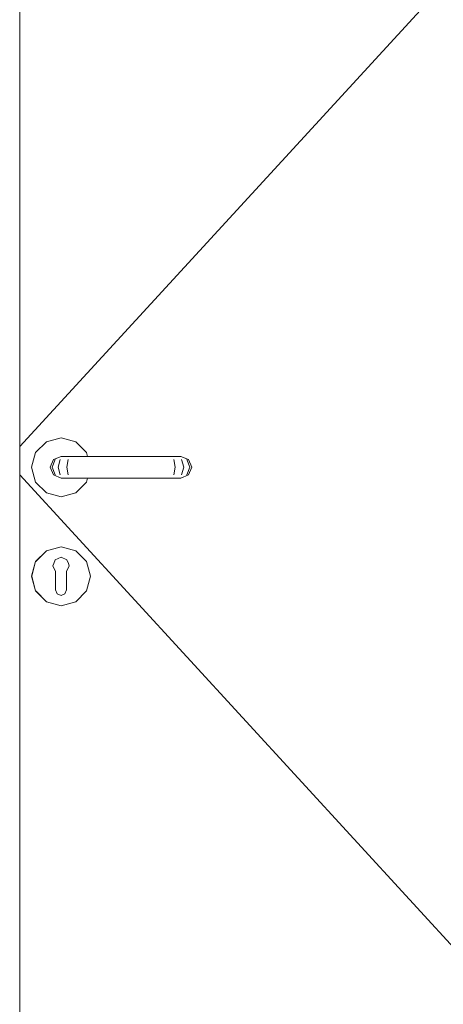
# Model space of a CAD drawing. Header units: millimetres. Extents: x 58537 to 97688, y -8921 to 14216.
# Tile 26 of 189: x 67375 to 67764, y 507 to 1411. Entities that reach past the tile are written whole.
import ezdxf

# ---------------------------------------------------------------- set-up
doc = ezdxf.new("R2010")
doc.units = ezdxf.units.MM
doc.header["$MEASUREMENT"] = 0
doc.linetypes.add('Wipeout_Contour', pattern=[1000, 0, -1000])
for name, color, linetype in [('Nowe_A-Wymiary-Zewnętrzne', 7, 'Continuous'), ('Nowe_A-Ściany-Działowe', 7, 'Continuous'), ('Nowe_Drzwi Archicad', 7, 'Continuous')]:
    doc.layers.add(name, color=color, linetype=linetype)
doc.layers.add('Nowe_A-Wymiary-Zewnętrzne_Nr_pióra__45', color=7, linetype='Continuous', lineweight=15, true_color=0x40a5ff)
doc.layers.add('Nowe_A-Wymiary-Zewnętrzne_Nr_pióra__85', color=7, linetype='Continuous', lineweight=13, true_color=0x80c2ff)
doc.layers.add('Nowe_A-Wymiary-Zewnętrzne_Nr_pióra__46', color=5, linetype='Continuous', lineweight=15)
doc.layers.add('Nowe_Drzwi Archicad_Nr_pióra__3', color=7, linetype='Continuous', lineweight=13)
doc.styles.add('STYL_AUTOMATYCZNY_2', font='arial.ttf')
doc.dimstyles.new('STYL_AUTOMATYCZNY__1', dxfattribs={"dimtxt": 125, "dimasz": 47.5, "dimexe": 0.18, "dimexo": 20, "dimgap": 0, "dimtad": 1, "dimdec": 1, "dimlfac": 0.1, "dimzin": 0, "dimdsep": 46, "dimtxsty": 'STYL_AUTOMATYCZNY_2', "dimblk": 'ARROWHEAD_11', "dimblk1": 'ARROWHEAD_11', "dimblk2": 'ARROWHEAD_11', "dimcen": 0.09, "dimclrd": 256, "dimclre": 256, "dimclrt": 5, "dimadec": 1, "dimazin": 0, "dimtfac": 1, "dimtdec": 4, "dimtmove": 0, "dimatfit": 3, "dimfxl": 0, "dimtolj": 1, "dimtzin": 0, "dimarcsym": 0})

# ---------------------------------------------------------------- blocks, each defined once
blk = doc.blocks.new('ElemPrzekroju_88')
at = {"color": 254, "linetype": 'Wipeout_Contour', "lineweight": 0, "ltscale": 531300.380185}
blk.add_wipeout([(67805.09, 2540), (65240.07, 2540), (65240.07, 12), (65265.07, 12), (65265.07, 0), (67258.07, 0), (67258.07, 2117), (67805.09, 2117)], dxfattribs=at).dxf.layer = 'Nowe_A-Ściany-Działowe'
blk = doc.blocks.new('ElemPrzekroju_89')
at = {"layer": 'Nowe_Drzwi Archicad_Nr_pióra__3', "color": 7, "linetype": 'Continuous', "lineweight": 13}
blk.add_line((67375.07, 0), (67375.07, 2000), dxfattribs=at)
at = {"color": 254, "linetype": 'Wipeout_Contour', "lineweight": 0, "ltscale": 1281000.930602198}
blk.add_wipeout([(67386.07, 1000), (67389.69, 986.5), (67399.57, 976.62), (67413.07, 973), (67426.57, 976.62), (67436.45, 986.5), (67437.39, 990), (67428.07, 990), (67413.07, 990), (67406, 992.93), (67403.07, 1000), (67406, 1007.07), (67413.07, 1010), (67437.39, 1010), (67436.45, 1013.5), (67426.57, 1023.38), (67413.07, 1027), (67399.57, 1023.38), (67389.69, 1013.5)], dxfattribs=at).dxf.layer = 'Nowe_Drzwi Archicad'
at = {"color": 254, "linetype": 'Wipeout_Contour', "lineweight": 0, "ltscale": 404577.586642}
blk.add_wipeout([(67420.54, 909.69), (67418.07, 904.4), (67418.07, 902.89), (67436.37, 913.45), (67426.52, 923.3), (67419.79, 911.64)], dxfattribs=at).dxf.layer = 'Nowe_Drzwi Archicad'
at = {"color": 254, "linetype": 'Wipeout_Contour', "lineweight": 0, "ltscale": 404541.070916}
blk.add_wipeout([(67426.52, 876.7), (67418.07, 891.34), (67418.07, 887.5), (67416.61, 883.96), (67413.07, 882.5), (67413.07, 873.1)], dxfattribs=at).dxf.layer = 'Nowe_Drzwi Archicad'
at = {"layer": 'Nowe_Drzwi Archicad_Nr_pióra__3', "color": 7, "linetype": 'Continuous', "lineweight": 13}
for p, q in [((67775.09, 1454.58), (67375.07, 1019.06)), ((67399.57, 1023.38), (67389.69, 1013.5)), ((67413.07, 1027), (67399.57, 1023.38)), ((67426.57, 1023.38), (67413.07, 1027)), ((67389.69, 1013.5), (67386.07, 1000)), ((67386.07, 1000), (67389.69, 986.5)), ((67389.69, 986.5), (67399.57, 976.62)), ((67399.57, 976.62), (67413.07, 973)), ((67413.07, 973), (67426.57, 976.62))]:
    blk.add_line(p, q, dxfattribs=at)
at = {"color": 254, "linetype": 'Wipeout_Contour', "lineweight": 0, "ltscale": 269670.966547}
blk.add_wipeout([(67413.07, 1010), (67406, 1007.07), (67407.55, 1007.07), (67414.21, 1010)], dxfattribs=at).dxf.layer = 'Nowe_Drzwi Archicad'
at = {"color": 254, "linetype": 'Wipeout_Contour', "lineweight": 0, "ltscale": 269650.843232}
blk.add_wipeout([(67403.07, 1000), (67406, 992.93), (67407.55, 992.93), (67404.79, 1000)], dxfattribs=at).dxf.layer = 'Nowe_Drzwi Archicad'
at = {"color": 254, "linetype": 'Wipeout_Contour', "lineweight": 0, "ltscale": 269736.882642}
blk.add_wipeout([(67418.07, 900), (67439.97, 900), (67436.37, 913.45), (67418.07, 902.89)], dxfattribs=at).dxf.layer = 'Nowe_Drzwi Archicad'
at = {"color": 254, "linetype": 'Wipeout_Contour', "lineweight": 0, "ltscale": 404485.11736}
blk.add_wipeout([(67413.07, 873.1), (67413.07, 882.5), (67409.54, 883.96), (67408.07, 887.5), (67408.07, 891.34), (67399.62, 876.7)], dxfattribs=at).dxf.layer = 'Nowe_Drzwi Archicad'
at = {"color": 254, "linetype": 'Wipeout_Contour', "lineweight": 0, "ltscale": 269651.262792}
blk.add_wipeout([(67406, 1007.07), (67403.07, 1000), (67404.79, 1000), (67407.55, 1007.07)], dxfattribs=at).dxf.layer = 'Nowe_Drzwi Archicad'
at = {"color": 254, "linetype": 'Wipeout_Contour', "lineweight": 0, "ltscale": 269669.953701}
blk.add_wipeout([(67406, 992.93), (67413.07, 990), (67414.21, 990), (67407.55, 992.93)], dxfattribs=at).dxf.layer = 'Nowe_Drzwi Archicad'
at = {"color": 254, "linetype": 'Wipeout_Contour', "lineweight": 0, "ltscale": 269750.937775}
blk.add_wipeout([(67436.45, 913.5), (67426.57, 923.38), (67426.52, 923.3), (67436.37, 913.45)], dxfattribs=at).dxf.layer = 'Nowe_Drzwi Archicad'
at = {"color": 254, "linetype": 'Wipeout_Contour', "lineweight": 0, "ltscale": 269628.40228}
blk.add_wipeout([(67408.07, 897.11), (67389.78, 886.55), (67399.62, 876.7), (67408.07, 891.34)], dxfattribs=at).dxf.layer = 'Nowe_Drzwi Archicad'
at = {"color": 254, "linetype": 'Wipeout_Contour', "lineweight": 0, "ltscale": 269722.962595}
blk.add_wipeout([(67418.07, 891.34), (67426.52, 876.7), (67436.37, 886.55), (67418.07, 897.11)], dxfattribs=at).dxf.layer = 'Nowe_Drzwi Archicad'
at = {"color": 254, "linetype": 'Wipeout_Contour', "lineweight": 0, "ltscale": 269681.617552}
blk.add_wipeout([(67414.21, 1010), (67407.55, 1007.07), (67412.37, 1007.07), (67417.47, 1010)], dxfattribs=at).dxf.layer = 'Nowe_Drzwi Archicad'
at = {"color": 254, "linetype": 'Wipeout_Contour', "lineweight": 0, "ltscale": 269664.344513}
blk.add_wipeout([(67404.79, 1000), (67407.55, 992.93), (67412.37, 992.93), (67410.26, 1000)], dxfattribs=at).dxf.layer = 'Nowe_Drzwi Archicad'
at = {"color": 254, "linetype": 'Wipeout_Contour', "lineweight": 0, "ltscale": 337122.814729}
blk.add_wipeout([(67418.45, 915.14), (67419.79, 911.64), (67426.52, 923.3), (67413.07, 926.9), (67413.07, 917.43)], dxfattribs=at).dxf.layer = 'Nowe_Drzwi Archicad'
at = {"color": 254, "linetype": 'Wipeout_Contour', "lineweight": 0, "ltscale": 269736.467566}
blk.add_wipeout([(67418.07, 897.11), (67436.37, 886.55), (67439.97, 900), (67418.07, 900)], dxfattribs=at).dxf.layer = 'Nowe_Drzwi Archicad'
at = {"color": 254, "linetype": 'Wipeout_Contour', "lineweight": 0, "ltscale": 269701.946177}
blk.add_wipeout([(67413.07, 873), (67426.57, 876.62), (67426.52, 876.7), (67413.07, 873.1)], dxfattribs=at).dxf.layer = 'Nowe_Drzwi Archicad'
at = {"color": 254, "linetype": 'Wipeout_Contour', "lineweight": 0, "ltscale": 269664.764053}
blk.add_wipeout([(67407.55, 1007.07), (67404.79, 1000), (67410.26, 1000), (67412.37, 1007.07)], dxfattribs=at).dxf.layer = 'Nowe_Drzwi Archicad'
at = {"color": 254, "linetype": 'Wipeout_Contour', "lineweight": 0, "ltscale": 269680.604745}
blk.add_wipeout([(67407.55, 992.93), (67414.21, 990), (67417.47, 990), (67412.37, 992.93)], dxfattribs=at).dxf.layer = 'Nowe_Drzwi Archicad'
at = {"color": 254, "linetype": 'Wipeout_Contour', "lineweight": 0, "ltscale": 269704.631151}
blk.add_wipeout([(67426.57, 923.38), (67413.07, 927), (67413.07, 926.9), (67426.52, 923.3)], dxfattribs=at).dxf.layer = 'Nowe_Drzwi Archicad'
at = {"color": 254, "linetype": 'Wipeout_Contour', "lineweight": 0, "ltscale": 269777.254225}
blk.add_wipeout([(67440.07, 900), (67436.45, 913.5), (67436.37, 913.45), (67439.97, 900)], dxfattribs=at).dxf.layer = 'Nowe_Drzwi Archicad'
at = {"color": 254, "linetype": 'Wipeout_Contour', "lineweight": 0, "ltscale": 269748.972581}
blk.add_wipeout([(67426.57, 876.62), (67436.45, 886.5), (67436.37, 886.55), (67426.52, 876.7)], dxfattribs=at).dxf.layer = 'Nowe_Drzwi Archicad'
at = {"color": 254, "linetype": 'Wipeout_Contour', "lineweight": 0, "ltscale": 269648.043327}
blk.add_wipeout([(67399.57, 876.62), (67413.07, 873), (67413.07, 873.1), (67399.62, 876.7)], dxfattribs=at).dxf.layer = 'Nowe_Drzwi Archicad'
at = {"layer": 'Nowe_Drzwi Archicad_Nr_pióra__3', "color": 7, "linetype": 'Continuous', "lineweight": 13}
for p, q in [((67436.45, 913.5), (67426.57, 923.38)), ((67413.07, 873), (67426.57, 876.62))]:
    blk.add_line(p, q, dxfattribs=at)
at = {"color": 254, "linetype": 'Wipeout_Contour', "lineweight": 0, "ltscale": 269701.67593}
blk.add_wipeout([(67417.47, 1010), (67412.37, 1007.07), (67419.57, 1007.07), (67422.33, 1010)], dxfattribs=at).dxf.layer = 'Nowe_Drzwi Archicad'
at = {"color": 254, "linetype": 'Wipeout_Contour', "lineweight": 0, "ltscale": 269689.978878}
blk.add_wipeout([(67410.26, 1000), (67412.37, 992.93), (67419.57, 992.93), (67418.43, 1000)], dxfattribs=at).dxf.layer = 'Nowe_Drzwi Archicad'
at = {"color": 254, "linetype": 'Wipeout_Contour', "lineweight": 0, "ltscale": 337070.527304}
blk.add_wipeout([(67407.7, 915.14), (67413.07, 917.43), (67413.07, 926.9), (67399.62, 923.3), (67406.35, 911.64)], dxfattribs=at).dxf.layer = 'Nowe_Drzwi Archicad'
at = {"color": 254, "linetype": 'Wipeout_Contour', "lineweight": 0, "ltscale": 269776.535044}
blk.add_wipeout([(67436.45, 886.5), (67440.07, 900), (67439.97, 900), (67436.37, 886.55)], dxfattribs=at).dxf.layer = 'Nowe_Drzwi Archicad'
at = {"layer": 'Nowe_Drzwi Archicad_Nr_pióra__3', "color": 7, "linetype": 'Continuous', "lineweight": 13}
for p, q in [((67440.07, 900), (67436.45, 913.5)), ((67436.45, 886.5), (67440.07, 900)), ((67426.57, 876.62), (67436.45, 886.5))]:
    blk.add_line(p, q, dxfattribs=at)
at = {"color": 254, "linetype": 'Wipeout_Contour', "lineweight": 0, "ltscale": 269690.398381}
blk.add_wipeout([(67412.37, 1007.07), (67410.26, 1000), (67418.43, 1000), (67419.57, 1007.07)], dxfattribs=at).dxf.layer = 'Nowe_Drzwi Archicad'
at = {"color": 254, "linetype": 'Wipeout_Contour', "lineweight": 0, "ltscale": 269700.663195}
blk.add_wipeout([(67412.37, 992.93), (67417.47, 990), (67422.33, 990), (67419.57, 992.93)], dxfattribs=at).dxf.layer = 'Nowe_Drzwi Archicad'
at = {"color": 254, "linetype": 'Wipeout_Contour', "lineweight": 0, "ltscale": 269650.7288}
blk.add_wipeout([(67413.07, 927), (67399.57, 923.38), (67399.62, 923.3), (67413.07, 926.9)], dxfattribs=at).dxf.layer = 'Nowe_Drzwi Archicad'
at = {"layer": 'Nowe_Drzwi Archicad_Nr_pióra__3', "color": 7, "linetype": 'Continuous', "lineweight": 13}
for p, q in [((67406, 1007.07), (67403.07, 1000)), ((67407.55, 1007.07), (67404.79, 1000)), ((67413.07, 1010), (67406, 1007.07)), ((67412.37, 1007.07), (67410.26, 1000)), ((67403.07, 1000), (67406, 992.93)), ((67404.79, 1000), (67407.55, 992.93)), ((67410.26, 1000), (67412.37, 992.93)), ((67406, 992.93), (67413.07, 990)), ((67426.57, 923.38), (67413.07, 927))]:
    blk.add_line(p, q, dxfattribs=at)
at = {"color": 254, "linetype": 'Wipeout_Contour', "lineweight": 0, "ltscale": 269727.279845}
blk.add_wipeout([(67422.33, 1010), (67419.57, 1007.07), (67427.38, 1007.07), (67428.07, 1010)], dxfattribs=at).dxf.layer = 'Nowe_Drzwi Archicad'
at = {"color": 254, "linetype": 'Wipeout_Contour', "lineweight": 0, "ltscale": 269721.823285}
blk.add_wipeout([(67418.43, 1000), (67419.57, 992.93), (67427.38, 992.93), (67427.09, 1000)], dxfattribs=at).dxf.layer = 'Nowe_Drzwi Archicad'
at = {"color": 254, "linetype": 'Wipeout_Contour', "lineweight": 0, "ltscale": 404453.11125}
blk.add_wipeout([(67405.6, 909.69), (67406.35, 911.64), (67399.62, 923.3), (67389.78, 913.45), (67408.07, 902.89), (67408.07, 904.4)], dxfattribs=at).dxf.layer = 'Nowe_Drzwi Archicad'
at = {"layer": 'Nowe_Drzwi Archicad_Nr_pióra__3', "color": 7, "linetype": 'Continuous', "lineweight": 13}
blk.add_line((67413.07, 990), (67414.21, 990), dxfattribs=at)
at = {"color": 254, "linetype": 'Wipeout_Contour', "lineweight": 0, "ltscale": 269722.242741}
blk.add_wipeout([(67419.57, 1007.07), (67418.43, 1000), (67427.09, 1000), (67427.38, 1007.07)], dxfattribs=at).dxf.layer = 'Nowe_Drzwi Archicad'
at = {"color": 254, "linetype": 'Wipeout_Contour', "lineweight": 0, "ltscale": 269726.267204}
blk.add_wipeout([(67419.57, 992.93), (67422.33, 990), (67428.07, 990), (67427.38, 992.93)], dxfattribs=at).dxf.layer = 'Nowe_Drzwi Archicad'
at = {"color": 254, "linetype": 'Wipeout_Contour', "lineweight": 0, "ltscale": 269603.686492}
blk.add_wipeout([(67399.57, 923.38), (67389.69, 913.5), (67389.78, 913.45), (67399.62, 923.3)], dxfattribs=at).dxf.layer = 'Nowe_Drzwi Archicad'
at = {"layer": 'Nowe_Drzwi Archicad_Nr_pióra__3', "color": 7, "linetype": 'Continuous', "lineweight": 13}
for p, q in [((67413.07, 1010), (67414.21, 1010)), ((67414.21, 1010), (67417.47, 1010)), ((67417.47, 1010), (67422.33, 1010)), ((67419.57, 1007.07), (67418.43, 1000)), ((67418.43, 1000), (67419.57, 992.93)), ((67414.21, 990), (67417.47, 990)), ((67417.47, 990), (67422.33, 990)), ((67413.07, 927), (67399.57, 923.38))]:
    blk.add_line(p, q, dxfattribs=at)
at = {"color": 254, "linetype": 'Wipeout_Contour', "lineweight": 0, "ltscale": 269902.43887}
blk.add_wipeout([(67428.07, 1010), (67427.38, 1007.07), (67508.77, 1007.07), (67508.07, 1010)], dxfattribs=at).dxf.layer = 'Nowe_Drzwi Archicad'
at = {"color": 254, "linetype": 'Wipeout_Contour', "lineweight": 0, "ltscale": 269901.721805}
blk.add_wipeout([(67427.09, 1000), (67427.38, 992.93), (67508.77, 992.93), (67509.06, 1000)], dxfattribs=at).dxf.layer = 'Nowe_Drzwi Archicad'
at = {"color": 254, "linetype": 'Wipeout_Contour', "lineweight": 0, "ltscale": 269616.172233}
blk.add_wipeout([(67408.07, 902.89), (67389.78, 913.45), (67386.17, 900), (67408.07, 900)], dxfattribs=at).dxf.layer = 'Nowe_Drzwi Archicad'
at = {"layer": 'Nowe_Drzwi Archicad_Nr_pióra__3', "color": 7, "linetype": 'Continuous', "lineweight": 13}
blk.add_line((67436.45, 1013.5), (67426.57, 1023.38), dxfattribs=at)
at = {"color": 254, "linetype": 'Wipeout_Contour', "lineweight": 0, "ltscale": 269902.140984}
blk.add_wipeout([(67427.38, 1007.07), (67427.09, 1000), (67509.06, 1000), (67508.77, 1007.07)], dxfattribs=at).dxf.layer = 'Nowe_Drzwi Archicad'
at = {"color": 254, "linetype": 'Wipeout_Contour', "lineweight": 0, "ltscale": 269901.426884}
blk.add_wipeout([(67427.38, 992.93), (67428.07, 990), (67508.07, 990), (67508.77, 992.93)], dxfattribs=at).dxf.layer = 'Nowe_Drzwi Archicad'
at = {"color": 254, "linetype": 'Wipeout_Contour', "lineweight": 0, "ltscale": 269615.756907}
blk.add_wipeout([(67408.07, 900), (67386.17, 900), (67389.78, 886.55), (67408.07, 897.11)], dxfattribs=at).dxf.layer = 'Nowe_Drzwi Archicad'
at = {"layer": 'Nowe_Drzwi Archicad_Nr_pióra__3', "color": 7, "linetype": 'Continuous', "lineweight": 13}
for p, q in [((67437.39, 1010), (67436.45, 1013.5)), ((67422.33, 1010), (67428.07, 1010)), ((67422.33, 990), (67428.07, 990)), ((67426.57, 976.62), (67436.45, 986.5)), ((67436.45, 986.5), (67437.39, 990))]:
    blk.add_line(p, q, dxfattribs=at)
at = {"color": 254, "linetype": 'Wipeout_Contour', "lineweight": 0, "ltscale": 270077.597932}
blk.add_wipeout([(67508.07, 1010), (67508.77, 1007.07), (67516.57, 1007.07), (67513.81, 1010)], dxfattribs=at).dxf.layer = 'Nowe_Drzwi Archicad'
at = {"color": 254, "linetype": 'Wipeout_Contour', "lineweight": 0, "ltscale": 270081.620362}
blk.add_wipeout([(67509.06, 1000), (67508.77, 992.93), (67516.57, 992.93), (67517.71, 1000)], dxfattribs=at).dxf.layer = 'Nowe_Drzwi Archicad'
at = {"color": 254, "linetype": 'Wipeout_Contour', "lineweight": 0, "ltscale": 269576.107628}
blk.add_wipeout([(67389.69, 913.5), (67386.07, 900), (67386.17, 900), (67389.78, 913.45)], dxfattribs=at).dxf.layer = 'Nowe_Drzwi Archicad'
at = {"color": 254, "linetype": 'Wipeout_Contour', "lineweight": 0, "ltscale": 809028.990317}
blk.add_wipeout([(67405.6, 909.69), (67408.07, 904.4), (67408.07, 887.5), (67409.54, 883.96), (67413.07, 882.5), (67416.61, 883.96), (67418.07, 887.5), (67418.07, 904.4), (67420.54, 909.69), (67418.45, 915.14), (67413.07, 917.43), (67407.7, 915.14)], dxfattribs=at).dxf.layer = 'Nowe_Drzwi Archicad'
at = {"color": 254, "linetype": 'Wipeout_Contour', "lineweight": 0, "ltscale": 269601.720301}
blk.add_wipeout([(67389.69, 886.5), (67399.57, 876.62), (67399.62, 876.7), (67389.78, 886.55)], dxfattribs=at).dxf.layer = 'Nowe_Drzwi Archicad'
at = {"layer": 'Nowe_Drzwi Archicad_Nr_pióra__3', "color": 7, "linetype": 'Continuous', "lineweight": 13}
for p, q in [((67399.57, 923.38), (67389.69, 913.5)), ((67406.35, 911.64), (67407.7, 915.14)), ((67407.7, 915.14), (67413.07, 917.43)), ((67413.07, 917.43), (67418.45, 915.14)), ((67419.79, 911.64), (67418.45, 915.14)), ((67406.35, 911.64), (67405.6, 909.69)), ((67408.07, 904.4), (67405.6, 909.69)), ((67408.07, 902.89), (67408.07, 904.4)), ((67420.54, 909.69), (67418.07, 904.4)), ((67418.07, 904.4), (67418.07, 902.89)), ((67419.79, 911.64), (67420.54, 909.69)), ((67408.07, 902.89), (67408.07, 900)), ((67408.07, 900), (67408.07, 897.11)), ((67408.07, 897.11), (67408.07, 891.34)), ((67418.07, 902.89), (67418.07, 900)), ((67418.07, 900), (67418.07, 897.11)), ((67418.07, 897.11), (67418.07, 891.34)), ((67408.07, 891.34), (67408.07, 887.5)), ((67409.54, 883.96), (67408.07, 887.5)), ((67418.07, 887.5), (67416.61, 883.96)), ((67418.07, 891.34), (67418.07, 887.5)), ((67399.57, 876.62), (67413.07, 873)), ((67413.07, 882.5), (67409.54, 883.96)), ((67416.61, 883.96), (67413.07, 882.5))]:
    blk.add_line(p, q, dxfattribs=at)
at = {"color": 254, "linetype": 'Wipeout_Contour', "lineweight": 0, "ltscale": 270082.039264}
blk.add_wipeout([(67508.77, 1007.07), (67509.06, 1000), (67517.71, 1000), (67516.57, 1007.07)], dxfattribs=at).dxf.layer = 'Nowe_Drzwi Archicad'
at = {"color": 254, "linetype": 'Wipeout_Contour', "lineweight": 0, "ltscale": 270076.5866}
blk.add_wipeout([(67508.77, 992.93), (67508.07, 990), (67513.81, 990), (67516.57, 992.93)], dxfattribs=at).dxf.layer = 'Nowe_Drzwi Archicad'
at = {"color": 254, "linetype": 'Wipeout_Contour', "lineweight": 0, "ltscale": 269575.387948}
blk.add_wipeout([(67386.07, 900), (67389.69, 886.5), (67389.78, 886.55), (67386.17, 900)], dxfattribs=at).dxf.layer = 'Nowe_Drzwi Archicad'
at = {"layer": 'Nowe_Drzwi Archicad_Nr_pióra__3', "color": 7, "linetype": 'Continuous', "lineweight": 13}
for p, q in [((67428.07, 1010), (67508.07, 1010)), ((67428.07, 990), (67508.07, 990)), ((67389.69, 913.5), (67386.07, 900)), ((67386.07, 900), (67389.69, 886.5)), ((67389.69, 886.5), (67399.57, 876.62))]:
    blk.add_line(p, q, dxfattribs=at)
at = {"color": 254, "linetype": 'Wipeout_Contour', "lineweight": 0, "ltscale": 270103.201856}
blk.add_wipeout([(67513.81, 1010), (67516.57, 1007.07), (67523.78, 1007.07), (67518.68, 1010)], dxfattribs=at).dxf.layer = 'Nowe_Drzwi Archicad'
at = {"color": 254, "linetype": 'Wipeout_Contour', "lineweight": 0, "ltscale": 270113.464779}
blk.add_wipeout([(67517.71, 1000), (67516.57, 992.93), (67523.78, 992.93), (67525.89, 1000)], dxfattribs=at).dxf.layer = 'Nowe_Drzwi Archicad'
at = {"color": 254, "linetype": 'Wipeout_Contour', "lineweight": 0, "ltscale": 270113.883634}
blk.add_wipeout([(67516.57, 1007.07), (67517.71, 1000), (67525.89, 1000), (67523.78, 1007.07)], dxfattribs=at).dxf.layer = 'Nowe_Drzwi Archicad'
at = {"color": 254, "linetype": 'Wipeout_Contour', "lineweight": 0, "ltscale": 270102.190617}
blk.add_wipeout([(67516.57, 992.93), (67513.81, 990), (67518.68, 990), (67523.78, 992.93)], dxfattribs=at).dxf.layer = 'Nowe_Drzwi Archicad'
at = {"layer": 'Nowe_Drzwi Archicad_Nr_pióra__3', "color": 7, "linetype": 'Continuous', "lineweight": 13}
for p, q in [((67508.07, 1010), (67513.81, 1010)), ((67508.07, 990), (67513.81, 990))]:
    blk.add_line(p, q, dxfattribs=at)
at = {"color": 254, "linetype": 'Wipeout_Contour', "lineweight": 0, "ltscale": 270123.260241}
blk.add_wipeout([(67518.68, 1010), (67523.78, 1007.07), (67528.59, 1007.07), (67521.93, 1010)], dxfattribs=at).dxf.layer = 'Nowe_Drzwi Archicad'
at = {"color": 254, "linetype": 'Wipeout_Contour', "lineweight": 0, "ltscale": 270139.099156}
blk.add_wipeout([(67525.89, 1000), (67523.78, 992.93), (67528.59, 992.93), (67531.35, 1000)], dxfattribs=at).dxf.layer = 'Nowe_Drzwi Archicad'
at = {"color": 254, "linetype": 'Wipeout_Contour', "lineweight": 0, "ltscale": 270139.517973}
blk.add_wipeout([(67523.78, 1007.07), (67525.89, 1000), (67531.35, 1000), (67528.59, 1007.07)], dxfattribs=at).dxf.layer = 'Nowe_Drzwi Archicad'
at = {"color": 254, "linetype": 'Wipeout_Contour', "lineweight": 0, "ltscale": 270122.249075}
blk.add_wipeout([(67523.78, 992.93), (67518.68, 990), (67521.93, 990), (67528.59, 992.93)], dxfattribs=at).dxf.layer = 'Nowe_Drzwi Archicad'
at = {"color": 254, "linetype": 'Wipeout_Contour', "lineweight": 0, "ltscale": 270133.911252}
blk.add_wipeout([(67521.93, 1010), (67528.59, 1007.07), (67530.14, 1007.07), (67523.07, 1010)], dxfattribs=at).dxf.layer = 'Nowe_Drzwi Archicad'
at = {"color": 254, "linetype": 'Wipeout_Contour', "lineweight": 0, "ltscale": 270152.600444}
blk.add_wipeout([(67531.35, 1000), (67528.59, 992.93), (67530.14, 992.93), (67533.07, 1000)], dxfattribs=at).dxf.layer = 'Nowe_Drzwi Archicad'
at = {"layer": 'Nowe_Drzwi Archicad_Nr_pióra__3', "color": 7, "linetype": 'Continuous', "lineweight": 13}
for p, q in [((67513.81, 1010), (67518.68, 1010)), ((67516.57, 1007.07), (67517.71, 1000)), ((67518.68, 1010), (67521.93, 1010)), ((67521.93, 1010), (67523.07, 1010))]:
    blk.add_line(p, q, dxfattribs=at)
at = {"color": 254, "linetype": 'Wipeout_Contour', "lineweight": 0, "ltscale": 270153.019242}
blk.add_wipeout([(67528.59, 1007.07), (67531.35, 1000), (67533.07, 1000), (67530.14, 1007.07)], dxfattribs=at).dxf.layer = 'Nowe_Drzwi Archicad'
at = {"color": 254, "linetype": 'Wipeout_Contour', "lineweight": 0, "ltscale": 270132.900124}
blk.add_wipeout([(67528.59, 992.93), (67521.93, 990), (67523.07, 990), (67530.14, 992.93)], dxfattribs=at).dxf.layer = 'Nowe_Drzwi Archicad'
at = {"layer": 'Nowe_Drzwi Archicad_Nr_pióra__3', "color": 7, "linetype": 'Continuous', "lineweight": 13}
for p, q in [((67523.07, 1010), (67530.14, 1007.07)), ((67523.78, 1007.07), (67525.89, 1000)), ((67528.59, 1007.07), (67531.35, 1000)), ((67530.14, 1007.07), (67533.07, 1000)), ((67517.71, 1000), (67516.57, 992.93)), ((67525.89, 1000), (67523.78, 992.93)), ((67531.35, 1000), (67528.59, 992.93)), ((67533.07, 1000), (67530.14, 992.93)), ((67805.09, 524.76), (67375.07, 992.94)), ((67513.81, 990), (67518.68, 990)), ((67518.68, 990), (67521.93, 990)), ((67521.93, 990), (67523.07, 990)), ((67530.14, 992.93), (67523.07, 990))]:
    blk.add_line(p, q, dxfattribs=at)
blk = doc.blocks.new('*D1013')
at = {"layer": 'Nowe_A-Wymiary-Zewnętrzne_Nr_pióra__45', "linetype": 'Continuous', "lineweight": 15, "true_color": 0x40a5ff}
for points in [[(93173.54, 2200), (93174.49, 2195.22), (93177.2, 2191.16), (93181.25, 2188.45), (93186.04, 2187.5), (93190.82, 2188.45), (93194.88, 2191.16), (93197.59, 2195.22), (93198.54, 2200), (93197.59, 2204.78), (93194.88, 2208.84), (93190.82, 2211.55), (93186.04, 2212.5), (93181.25, 2211.55), (93177.2, 2208.84), (93174.49, 2204.78)], [(93173.54, 0), (93174.49, -4.78), (93177.2, -8.84), (93181.25, -11.55), (93186.04, -12.5), (93190.82, -11.55), (93194.88, -8.84), (93197.59, -4.78), (93198.54, 0), (93197.59, 4.78), (93194.88, 8.84), (93190.82, 11.55), (93186.04, 12.5), (93181.25, 11.55), (93177.2, 8.84), (93174.49, 4.78)]]:
    blk.add_hatch(color=161, dxfattribs=at).paths.add_polyline_path(points)
at = {"layer": 'Nowe_A-Wymiary-Zewnętrzne_Nr_pióra__45', "color": 161, "linetype": 'Continuous', "lineweight": 15, "true_color": 0x40a5ff}
for centre in [(93186.04, 2200), (93186.04, 0)]:
    blk.add_circle(centre, 12.5, dxfattribs=at)
at = {"layer": 'Nowe_A-Wymiary-Zewnętrzne_Nr_pióra__85', "color": 151, "linetype": 'Continuous', "lineweight": 13, "true_color": 0x80c2ff}
for p, q in [((93173.54, 2200), (93139.16, 2200)), ((93232.91, 2200), (93198.54, 2200)), ((93186.04, 12.5), (93186.04, 2187.5)), ((93173.54, 0), (93139.16, 0)), ((93232.91, 0), (93198.54, 0))]:
    blk.add_line(p, q, dxfattribs=at)
at = {"layer": 'Nowe_A-Wymiary-Zewnętrzne_Nr_pióra__46', "color": 5, "lineweight": 15, "char_height": 125, "attachment_point": 7, "rotation": 90, "style": 'STYL_AUTOMATYCZNY_2'}
for s, insert in [('\\A1;{\\pql;\\fArial|b0|i0|c238|p0;\\W1.000000;220,0}', (93161.04, 1052.33)), ('\\A1;{\\pql;\\fArial|b0|i0|c238|p0;\\W1.000000;14,0}', (93161.04, 12.5))]:
    blk.add_mtext(s, dxfattribs=dict(at, insert=insert))
blk = doc.blocks.new('ARROWHEAD_11')
at = {"color": 0, "linetype": 'Continuous', "lineweight": 0}
blk.add_line((0, 0), (-1, 0), dxfattribs=at)
at = {"color": 0, "linetype": 'Continuous', "lineweight": 0, "const_width": 0.25, "flags": 128}
blk.add_lwpolyline([(-0.125, 0, 1), (0.125, 0, 1)], format="xyb", close=True, dxfattribs=at)
blk = doc.blocks.new('*D1027')
at = {"layer": 'Nowe_A-Wymiary-Zewnętrzne_Nr_pióra__45', "linetype": 'Continuous', "lineweight": 15, "true_color": 0x40a5ff}
for points in [[(93506.73, 12845.37), (93507.68, 12840.59), (93510.39, 12836.54), (93514.45, 12833.83), (93519.23, 12832.87), (93524.01, 12833.83), (93528.07, 12836.54), (93530.78, 12840.59), (93531.73, 12845.37), (93530.78, 12850.16), (93528.07, 12854.21), (93524.01, 12856.92), (93519.23, 12857.87), (93514.45, 12856.92), (93510.39, 12854.21), (93507.68, 12850.16)], [(93506.73, -450), (93507.68, -454.78), (93510.39, -458.84), (93514.45, -461.55), (93519.23, -462.5), (93524.01, -461.55), (93528.07, -458.84), (93530.78, -454.78), (93531.73, -450), (93530.78, -445.22), (93528.07, -441.16), (93524.01, -438.45), (93519.23, -437.5), (93514.45, -438.45), (93510.39, -441.16), (93507.68, -445.22)]]:
    blk.add_hatch(color=161, dxfattribs=at).paths.add_polyline_path(points)
at = {"layer": 'Nowe_A-Wymiary-Zewnętrzne_Nr_pióra__45', "color": 161, "linetype": 'Continuous', "lineweight": 15, "true_color": 0x40a5ff}
for centre in [(93519.23, 12845.37), (93519.23, -450)]:
    blk.add_circle(centre, 12.5, dxfattribs=at)
at = {"layer": 'Nowe_A-Wymiary-Zewnętrzne_Nr_pióra__85', "color": 151, "linetype": 'Continuous', "lineweight": 13, "true_color": 0x80c2ff}
for p, q in [((93519.23, 12857.87), (93519.23, 12870.37)), ((93506.73, 12845.37), (93472.36, 12845.37)), ((93566.11, 12845.37), (93531.73, 12845.37)), ((93519.23, -437.5), (93519.23, 12832.87)), ((93506.73, -450), (93472.36, -450)), ((93566.11, -450), (93531.73, -450)), ((93519.23, -475), (93519.23, -462.5))]:
    blk.add_line(p, q, dxfattribs=at)
at = {"layer": 'Nowe_A-Wymiary-Zewnętrzne_Nr_pióra__46', "color": 5, "lineweight": 15, "insert": (93494.23, 5911.71), "char_height": 125, "attachment_point": 7, "rotation": 90, "style": 'STYL_AUTOMATYCZNY_2'}
blk.add_mtext('\\A1;{\\pql;\\fArial|b0|i0|c238|p0;\\W1.000000;1\xa0329,5}', dxfattribs=at)
blk = doc.blocks.new('*D1032')
at = {"layer": 'Nowe_A-Wymiary-Zewnętrzne_Nr_pióra__45', "linetype": 'Continuous', "lineweight": 15, "true_color": 0x40a5ff}
for points in [[(90228.51, 2200), (90229.46, 2195.22), (90232.17, 2191.16), (90236.23, 2188.45), (90241.01, 2187.5), (90245.79, 2188.45), (90249.85, 2191.16), (90252.56, 2195.22), (90253.51, 2200), (90252.56, 2204.78), (90249.85, 2208.84), (90245.79, 2211.55), (90241.01, 2212.5), (90236.23, 2211.55), (90232.17, 2208.84), (90229.46, 2204.78)], [(90228.51, 0), (90229.46, -4.78), (90232.17, -8.84), (90236.23, -11.55), (90241.01, -12.5), (90245.79, -11.55), (90249.85, -8.84), (90252.56, -4.78), (90253.51, 0), (90252.56, 4.78), (90249.85, 8.84), (90245.79, 11.55), (90241.01, 12.5), (90236.23, 11.55), (90232.17, 8.84), (90229.46, 4.78)]]:
    blk.add_hatch(color=161, dxfattribs=at).paths.add_polyline_path(points)
at = {"layer": 'Nowe_A-Wymiary-Zewnętrzne_Nr_pióra__45', "color": 161, "linetype": 'Continuous', "lineweight": 15, "true_color": 0x40a5ff}
for centre in [(90241.01, 2200), (90241.01, 0)]:
    blk.add_circle(centre, 12.5, dxfattribs=at)
at = {"layer": 'Nowe_A-Wymiary-Zewnętrzne_Nr_pióra__85', "color": 151, "linetype": 'Continuous', "lineweight": 13, "true_color": 0x80c2ff}
for p, q in [((90228.51, 2200), (90194.13, 2200)), ((90287.88, 2200), (90253.51, 2200)), ((90241.01, 12.5), (90241.01, 2187.5)), ((90228.51, 0), (90194.13, 0)), ((90287.88, 0), (90253.51, 0))]:
    blk.add_line(p, q, dxfattribs=at)
at = {"layer": 'Nowe_A-Wymiary-Zewnętrzne_Nr_pióra__46', "color": 5, "lineweight": 15, "char_height": 125, "attachment_point": 7, "rotation": 90, "style": 'STYL_AUTOMATYCZNY_2'}
for s, insert in [('\\A1;{\\pql;\\fArial|b0|i0|c238|p0;\\W1.000000;34,0}', (90216.01, 1853.85)), ('\\A1;{\\pql;\\fArial|b0|i0|c238|p0;\\W1.000000;220,0}', (90216.01, 718.68))]:
    blk.add_mtext(s, dxfattribs=dict(at, insert=insert))
blk = doc.blocks.new('*D1049')
at = {"layer": 'Nowe_A-Wymiary-Zewnętrzne_Nr_pióra__45', "linetype": 'Continuous', "lineweight": 15, "true_color": 0x40a5ff}
for points in [[(77300.15, 1370), (77301.1, 1365.22), (77303.81, 1361.16), (77307.87, 1358.45), (77312.65, 1357.5), (77317.44, 1358.45), (77321.49, 1361.16), (77324.2, 1365.22), (77325.15, 1370), (77324.2, 1374.78), (77321.49, 1378.84), (77317.44, 1381.55), (77312.65, 1382.5), (77307.87, 1381.55), (77303.81, 1378.84), (77301.1, 1374.78)], [(77300.15, 0), (77301.1, -4.78), (77303.81, -8.84), (77307.87, -11.55), (77312.65, -12.5), (77317.44, -11.55), (77321.49, -8.84), (77324.2, -4.78), (77325.15, 0), (77324.2, 4.78), (77321.49, 8.84), (77317.44, 11.55), (77312.65, 12.5), (77307.87, 11.55), (77303.81, 8.84), (77301.1, 4.78)]]:
    blk.add_hatch(color=161, dxfattribs=at).paths.add_polyline_path(points)
at = {"layer": 'Nowe_A-Wymiary-Zewnętrzne_Nr_pióra__45', "color": 161, "linetype": 'Continuous', "lineweight": 15, "true_color": 0x40a5ff}
for centre in [(77312.65, 1370), (77312.65, 0)]:
    blk.add_circle(centre, 12.5, dxfattribs=at)
at = {"layer": 'Nowe_A-Wymiary-Zewnętrzne_Nr_pióra__85', "color": 151, "linetype": 'Continuous', "lineweight": 13, "true_color": 0x80c2ff}
for p, q in [((77300.15, 1370), (77265.78, 1370)), ((77359.53, 1370), (77325.15, 1370)), ((77312.65, 12.5), (77312.65, 1357.5)), ((77300.15, 0), (77265.78, 0)), ((77359.53, 0), (77325.15, 0))]:
    blk.add_line(p, q, dxfattribs=at)
at = {"layer": 'Nowe_A-Wymiary-Zewnętrzne_Nr_pióra__46', "color": 5, "lineweight": 15, "char_height": 125, "attachment_point": 7, "rotation": 90, "style": 'STYL_AUTOMATYCZNY_2'}
for s, insert in [('\\A1;{\\pql;\\fArial|b0|i0|c238|p0;\\W1.000000;16,0}', (77287.65, 1023.85)), ('\\A1;{\\pql;\\fArial|b0|i0|c238|p0;\\W1.000000;137,0}', (77287.65, 303.68))]:
    blk.add_mtext(s, dxfattribs=dict(at, insert=insert))

msp = doc.modelspace()

# ---------------------------------------------------------------- block references
at = {"layer": 'Nowe_A-Ściany-Działowe', "lineweight": 0}
msp.add_blockref('ElemPrzekroju_88', (0, 0), dxfattribs=at)

# ---------------------------------------------------------------- next in the draw order: block references
at = {"layer": 'Nowe_Drzwi Archicad', "lineweight": 0}
msp.add_blockref('ElemPrzekroju_89', (0, 0), dxfattribs=at)

# ---------------------------------------------------------------- next in the draw order: dimensions: what is measured, and where the dimension line sits
at = {"layer": 'Nowe_A-Wymiary-Zewnętrzne', "color": 151, "linetype": 'Continuous', "lineweight": 13, "true_color": 0x80c2ff}
for base, p1, p2, picture, middle in [((93519.23, 12845.37), (63041.84, -450), (64717.21, 12845.37), '*D1027', (93431.73, 6192.83)), ((93186.04, 2200), (58537.27, 0), (64770.07, 2200), '*D1013', (93098.54, 1261.72)), ((90241.01, 2200), (58537.27, 0), (65240.07, 2200), '*D1032', (90153.51, 928.07)), ((77312.65, 1370), (58537.27, 0), (77870.07, 1370), '*D1049', (77225.15, 513.07))]:
    dim = msp.add_linear_dim(base=base, p1=p1, p2=p2, angle=90, dimstyle='STYL_AUTOMATYCZNY__1', dxfattribs=at)
    dim.commit()
    dim.dimension.update_dxf_attribs({"geometry": picture, "text_midpoint": middle, "dimtype": 160, "text_rotation": 90})

doc.saveas('drawing.dxf')
